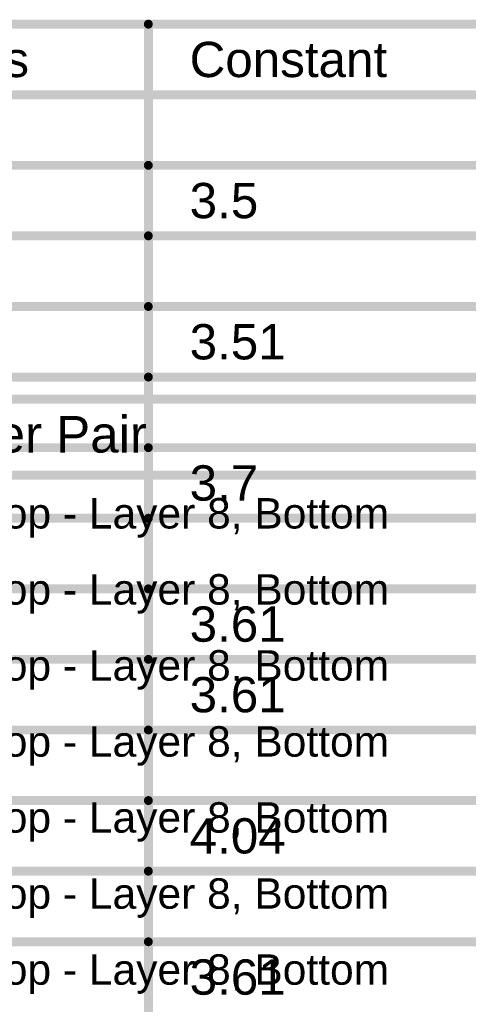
# Model space of a CAD drawing. Header units: inches. Extents: x -6 to 11.2, y -2.2 to 8.3.
# Tile 8 of 256: x -2.093 to -1.339, y -0.555 to 1.102. Entities that reach past the tile are written whole.
import ezdxf

# ---------------------------------------------------------------- set-up
doc = ezdxf.new("R2010")
doc.units = ezdxf.units.IN
doc.header["$MEASUREMENT"] = 0
doc.layers.add('Drill Drawing', color=1, linetype='Continuous')
doc.layers.add('Notes', color=56, linetype='Continuous')
doc.styles.add('Arial', font='txt', dxfattribs={"height": 0.2})

msp = doc.modelspace()

# ---------------------------------------------------------------- linework, layer by layer
at = {"layer": 'Drill Drawing'}
for points in [[(-5.5772, 0.4635, 0.015, 0.015, 0), (-0.3454, 0.4635, 0.015, 0.015, 0)], [(-5.5772, 0.3356, 0.015, 0.015, 0), (-0.3454, 0.3356, 0.015, 0.015, 0)]]:
    msp.add_lwpolyline(points, format="xyseb", dxfattribs=at)
at = {"layer": 'Notes'}
for points in [[(-5.5983, 1.0948, 0.015, 0.015, 0), (-0.2038, 1.0948, 0.015, 0.015, 0)], [(-1.8766, -1.5184, 0.015, 0.015, 0), (-1.8766, 1.0948, 0.015, 0.015, 0)], [(-5.5983, 0.976, 0.015, 0.015, 0), (-0.2038, 0.976, 0.015, 0.015, 0)], [(-2.5201, 0.8572, 0.015, 0.015, 0), (-1.8766, 0.8572, 0.015, 0.015, 0)], [(-1.8766, 0.8572, 0.015, 0.015, 0), (-1.3123, 0.8572, 0.015, 0.015, 0)], [(-2.5201, 0.7385, 0.015, 0.015, 0), (-1.8766, 0.7385, 0.015, 0.015, 0)], [(-1.8766, 0.7385, 0.015, 0.015, 0), (-1.3123, 0.7385, 0.015, 0.015, 0)], [(-2.5201, 0.6197, 0.015, 0.015, 0), (-1.8766, 0.6197, 0.015, 0.015, 0)], [(-1.8766, 0.6197, 0.015, 0.015, 0), (-1.3123, 0.6197, 0.015, 0.015, 0)], [(-2.5201, 0.5009, 0.015, 0.015, 0), (-1.8766, 0.5009, 0.015, 0.015, 0)], [(-1.8766, 0.5009, 0.015, 0.015, 0), (-1.3123, 0.5009, 0.015, 0.015, 0)], [(-2.5201, 0.3821, 0.015, 0.015, 0), (-1.8766, 0.3821, 0.015, 0.015, 0)], [(-1.8766, 0.3821, 0.015, 0.015, 0), (-1.3123, 0.3821, 0.015, 0.015, 0)], [(-2.5201, 0.2633, 0.015, 0.015, 0), (-1.8766, 0.2633, 0.015, 0.015, 0)], [(-1.8766, 0.2633, 0.015, 0.015, 0), (-1.3123, 0.2633, 0.015, 0.015, 0)], [(-2.5201, 0.1445, 0.015, 0.015, 0), (-1.8766, 0.1445, 0.015, 0.015, 0)], [(-1.8766, 0.1445, 0.015, 0.015, 0), (-1.3123, 0.1445, 0.015, 0.015, 0)], [(-2.5201, 0.0258, 0.015, 0.015, 0), (-1.8766, 0.0258, 0.015, 0.015, 0)], [(-1.8766, 0.0258, 0.015, 0.015, 0), (-1.3123, 0.0258, 0.015, 0.015, 0)], [(-2.5201, -0.093, 0.015, 0.015, 0), (-1.8766, -0.093, 0.015, 0.015, 0)], [(-1.8766, -0.093, 0.015, 0.015, 0), (-1.3123, -0.093, 0.015, 0.015, 0)], [(-2.5201, -0.2118, 0.015, 0.015, 0), (-1.8766, -0.2118, 0.015, 0.015, 0)], [(-1.8766, -0.2118, 0.015, 0.015, 0), (-1.3123, -0.2118, 0.015, 0.015, 0)], [(-2.5201, -0.3306, 0.015, 0.015, 0), (-1.8766, -0.3306, 0.015, 0.015, 0)], [(-1.8766, -0.3306, 0.015, 0.015, 0), (-1.3123, -0.3306, 0.015, 0.015, 0)], [(-2.5201, -0.4494, 0.015, 0.015, 0), (-1.8766, -0.4494, 0.015, 0.015, 0)], [(-1.8766, -0.4494, 0.015, 0.015, 0), (-1.3123, -0.4494, 0.015, 0.015, 0)]]:
    msp.add_lwpolyline(points, format="xyseb", dxfattribs=at)
for points in [[(-1.8804, 1.0948, 0.0075, 0.0075, 1), (-1.8729, 1.0948, 0.0075, 0.0075, 1)], [(-1.8804, 0.8572, 0.0075, 0.0075, 1), (-1.8729, 0.8572, 0.0075, 0.0075, 1)], [(-1.8804, 0.8572, 0.0075, 0.0075, 1), (-1.8729, 0.8572, 0.0075, 0.0075, 1)], [(-1.8804, 0.7385, 0.0075, 0.0075, 1), (-1.8729, 0.7385, 0.0075, 0.0075, 1)], [(-1.8804, 0.7385, 0.0075, 0.0075, 1), (-1.8729, 0.7385, 0.0075, 0.0075, 1)], [(-1.8804, 0.6197, 0.0075, 0.0075, 1), (-1.8729, 0.6197, 0.0075, 0.0075, 1)], [(-1.8804, 0.6197, 0.0075, 0.0075, 1), (-1.8729, 0.6197, 0.0075, 0.0075, 1)], [(-1.8804, 0.5009, 0.0075, 0.0075, 1), (-1.8729, 0.5009, 0.0075, 0.0075, 1)], [(-1.8804, 0.5009, 0.0075, 0.0075, 1), (-1.8729, 0.5009, 0.0075, 0.0075, 1)], [(-1.8804, 0.3821, 0.0075, 0.0075, 1), (-1.8729, 0.3821, 0.0075, 0.0075, 1)], [(-1.8804, 0.3821, 0.0075, 0.0075, 1), (-1.8729, 0.3821, 0.0075, 0.0075, 1)], [(-1.8804, 0.2633, 0.0075, 0.0075, 1), (-1.8729, 0.2633, 0.0075, 0.0075, 1)], [(-1.8804, 0.2633, 0.0075, 0.0075, 1), (-1.8729, 0.2633, 0.0075, 0.0075, 1)], [(-1.8804, 0.1445, 0.0075, 0.0075, 1), (-1.8729, 0.1445, 0.0075, 0.0075, 1)], [(-1.8804, 0.1445, 0.0075, 0.0075, 1), (-1.8729, 0.1445, 0.0075, 0.0075, 1)], [(-1.8804, 0.0258, 0.0075, 0.0075, 1), (-1.8729, 0.0258, 0.0075, 0.0075, 1)], [(-1.8804, 0.0258, 0.0075, 0.0075, 1), (-1.8729, 0.0258, 0.0075, 0.0075, 1)], [(-1.8804, -0.093, 0.0075, 0.0075, 1), (-1.8729, -0.093, 0.0075, 0.0075, 1)], [(-1.8804, -0.093, 0.0075, 0.0075, 1), (-1.8729, -0.093, 0.0075, 0.0075, 1)], [(-1.8804, -0.2118, 0.0075, 0.0075, 1), (-1.8729, -0.2118, 0.0075, 0.0075, 1)], [(-1.8804, -0.2118, 0.0075, 0.0075, 1), (-1.8729, -0.2118, 0.0075, 0.0075, 1)], [(-1.8804, -0.3306, 0.0075, 0.0075, 1), (-1.8729, -0.3306, 0.0075, 0.0075, 1)], [(-1.8804, -0.3306, 0.0075, 0.0075, 1), (-1.8729, -0.3306, 0.0075, 0.0075, 1)], [(-1.8804, -0.4494, 0.0075, 0.0075, 1), (-1.8729, -0.4494, 0.0075, 0.0075, 1)], [(-1.8804, -0.4494, 0.0075, 0.0075, 1), (-1.8729, -0.4494, 0.0075, 0.0075, 1)]]:
    msp.add_lwpolyline(points, format="xyseb", close=True, dxfattribs=at)

# ---------------------------------------------------------------- texts
at = {"layer": 'Drill Drawing', "style": 'Arial'}
for s, height, p in [('Drill Layer Pair', 0.061417, (-2.4415, 0.3739)), ('Layer 1, Top - Layer 8, Bottom', 0.051181, (-2.4415, 0.246)), ('Layer 1, Top - Layer 8, Bottom', 0.051181, (-2.4415, 0.118)), ('Layer 1, Top - Layer 8, Bottom', 0.051181, (-2.4415, -0.0099)), ('Layer 1, Top - Layer 8, Bottom', 0.051181, (-2.4415, -0.1379)), ('Layer 1, Top - Layer 8, Bottom', 0.051181, (-2.4415, -0.2658)), ('Layer 1, Top - Layer 8, Bottom', 0.051181, (-2.4415, -0.3938)), ('Layer 1, Top - Layer 8, Bottom', 0.051181, (-2.4415, -0.5217))]:
    msp.add_text(s, height=height, dxfattribs=at).set_placement(p)
at = {"layer": 'Notes', "style": 'Arial'}
for s, p in [('Thickness', (-2.4507, 1.0057)), ('Constant', (-1.8072, 1.0057)), ('3.5', (-1.8072, 0.7682)), ('3.51', (-1.8072, 0.5306)), ('3.7', (-1.8072, 0.293)), ('3.61', (-1.8072, 0.0555)), ('3.61', (-1.8072, -0.0633)), ('4.04', (-1.8072, -0.3009)), ('3.61', (-1.8072, -0.5385))]:
    msp.add_text(s, height=0.05939, dxfattribs=at).set_placement(p)

doc.saveas('drawing.dxf')
